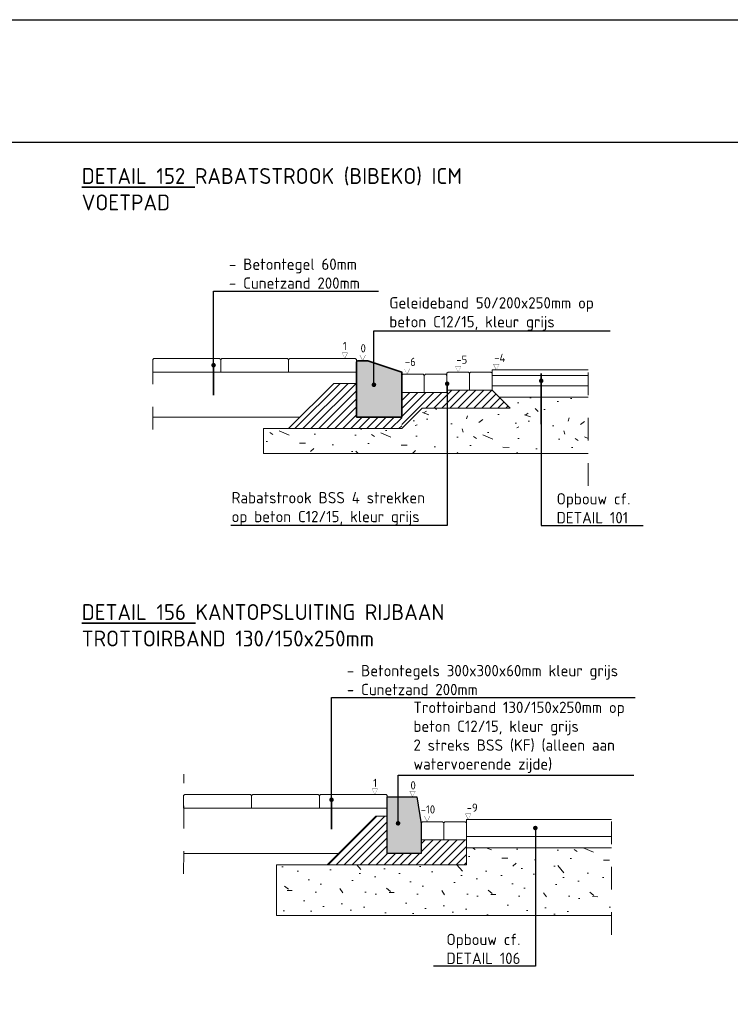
# Model space of a CAD drawing. Header units: metres. Extents: x 2.9 to 77.7, y -4.5 to 13.4.
# Tile 10 of 21: x 32.2 to 35.4, y 4.2 to 8.5. Entities that reach past the tile are written whole.
import ezdxf
from ezdxf import colors
from ezdxf.entities.mleader import LeaderData, LeaderLine
from ezdxf.math import Vec2, Vec3

# ---------------------------------------------------------------- set-up
doc = ezdxf.new("R2010")
doc.units = ezdxf.units.M
doc.linetypes.add('X-CA190022.004-UO-DET_v0.1$0$XX-AFBREEK', pattern=[7, 4, -1, 1, -1])
doc.layers.get('0').update_dxf_attribs({"lineweight": 25})
doc.layers.get('Defpoints').update_dxf_attribs({"lineweight": 25})
for name, color, linetype, lineweight in [('X-CA190022.004-UO-DET_v0.1$0$N-WE-GW-GROND_TEELAARDE-AD-20', 7, 'Continuous', 18), ('X-CA190022.004-UO-DET_v0.1$0$N-WE-VH-KANTOPSLUITING_GELEIDEBAND-SD', 20, 'Continuous', 25), ('X-CA190022.004-UO-DET_v0.1$0$N-WE-VH-KANTOPSLUITING_TROTTOIRBAND-SD', 6, 'Continuous', 25), ('X-CA190022.004-UO-DET_v0.1$0$N-WE-VH-VERHARDING_BETONSTRAATSTEEN-A-20', 252, 'Continuous', 18), ('X-CA190022.004-UO-DET_v0.1$0$X-XX-AL-AANKLEDING-GD', 7, 'Continuous', 50), ('X-CA190022.004-UO-DET_v0.1$0$X-XX-AL-DETAIL1-G', 7, 'Continuous', 18), ('X-CA190022.004-UO-DET_v0.1$0$X-XX-AL-DETAIL1-TEKST', 32, 'Continuous', 18), ('X-CA190022.004-UO-DET_v0.1$0$X-XX-AL-T25', 7, 'Continuous', 25), ('X-CA190022.004-UO-DET_v0.1$0$X-XX-AL-T35', 7, 'Continuous', 35)]:
    doc.layers.add(name, color=color, linetype=linetype, lineweight=lineweight)
doc.styles.add('X-CA190022.004-UO-DET_v0.1$0$NLCS-ISO-M20-T18', font='NLCS-ISO.ttf', dxfattribs={"height": 0.036})
doc.styles.add('X-CA190022.004-UO-DET_v0.1$0$NLCS-ISO-M20-T25', font='NLCS-ISO.ttf', dxfattribs={"height": 0.05})
doc.styles.add('X-CA190022.004-UO-DET_v0.1$0$NLCS-ISO-M20-T35', font='NLCS-ISO.ttf', dxfattribs={"height": 0.07})

# ---------------------------------------------------------------- blocks, each defined once
blk = doc.blocks.new('X-CA190022.004-UO-DET_v0.1$0$KF')
at = {"layer": 'X-CA190022.004-UO-DET_v0.1$0$N-WE-VH-VERHARDING_BETONSTRAATSTEEN-A-20', "color": 7, "flags": 128}
blk.add_lwpolyline([(0.00523915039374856, -0.08000000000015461), (0.005239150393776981, -0.005000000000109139), (0, 0), (-0.0897608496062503, 0), (-0.09476084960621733, -0.005000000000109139), (-0.09476084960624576, -0.08000000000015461)], close=True, dxfattribs=at)
blk = doc.blocks.new('*U31')
h = blk.add_hatch(color=253)
h.dxf.hatch_style = 1
h.paths.add_polyline_path([(0, -0.2500000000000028), (0, -0.005000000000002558), (0.004999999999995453, 0), (0.04999999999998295, 0), (0.1999999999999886, -0.04999999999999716), (0.1999999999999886, -0.2500000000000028)])
at = {"lineweight": 35}
blk.add_lwpolyline([(0, -0.2500000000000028), (0, -0.005000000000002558), (0.004999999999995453, 0), (0.04999999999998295, 0), (0.1999999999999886, -0.04999999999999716), (0.1999999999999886, -0.2500000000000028)], close=True, dxfattribs=at)
blk = doc.blocks.new('X-CA190022.004-UO-DET_v0.1$0$TT45')
at = {"layer": 'X-CA190022.004-UO-DET_v0.1$0$N-WE-VH-VERHARDING_BETONSTRAATSTEEN-A-20', "color": 7, "flags": 128}
blk.add_lwpolyline([(0.2974999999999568, -0.05750000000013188), (0.2974999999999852, -0.00250000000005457), (0.2922608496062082, 0.00250000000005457), (0.002499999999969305, 0.00250000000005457), (-0.002499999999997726, -0.00250000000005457), (-0.002500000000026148, -0.05750000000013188)], close=True, dxfattribs=at)
blk = doc.blocks.new('X-CA190022.004-UO-DET_v0.1$0$N-SVH-KANTOPSLUITING_TB_130 150X250-D')
blk.add_hatch(color=8).paths.add_polyline_path([(-0.1499999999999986, -0.1200000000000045), (-0.1499999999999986, -0.25), (0, -0.25), (0, 0), (-0.1300000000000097, 0)])
at = {"flags": 128}
blk.add_lwpolyline([(-0.1499999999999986, -0.1200000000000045), (-0.1499999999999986, -0.25), (0, -0.25), (0, 0), (-0.1300000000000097, 0)], close=True, dxfattribs=at)
blk = doc.blocks.new('X-CA190022.004-UO-DET_v0.1$0$_Dot')
at = {"color": 0, "linetype": 'ByBlock', "lineweight": -2}
blk.add_line((-0.5, 0), (-1, 0), dxfattribs=at)
at = {"color": 0, "linetype": 'ByBlock', "const_width": 0.5}
blk.add_lwpolyline([(-0.25, 0, 1), (0.25, 0, 1)], format="xyb", close=True, dxfattribs=at)

msp = doc.modelspace()

# ---------------------------------------------------------------- hatches: boundary and pattern name
at = {"layer": 'X-CA190022.004-UO-DET_v0.1$0$N-WE-GW-GROND_TEELAARDE-AD-20'}
h = msp.add_hatch(dxfattribs=at)
h.set_pattern_fill('_USER', color=252, scale=0.025, angle=45, pattern_type=0)
h.set_pattern_definition([(45, (22, 5.70217970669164), (-0.01767766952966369, 0.01767766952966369), [])])
h.paths.add_polyline_path([(33.60561559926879, 6.905496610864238), (33.40561559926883, 6.70549661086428), (33.90561559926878, 6.70549661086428), (33.90561559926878, 6.755496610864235), (33.7056155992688, 6.755496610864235), (33.70561559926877, 6.905496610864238)])
h = msp.add_hatch(dxfattribs=at)
h.set_pattern_fill('_USER', color=252, scale=0.025, angle=45, pattern_type=0)
h.set_pattern_definition([(45, (241.6385190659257, -623.4646617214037), (-0.01767766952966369, 0.01767766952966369), [])])
h.paths.add_polyline_path([(33.90561559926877, 6.795496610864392), (33.90561559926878, 6.70549661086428), (33.99561559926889, 6.795496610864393), (34.38469409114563, 6.795496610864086), (34.30538023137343, 6.874820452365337), (34.10514486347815, 6.875045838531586), (34.10561559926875, 6.865496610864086), (33.90561559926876, 6.865496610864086)])
h = msp.add_hatch(dxfattribs=at)
h.set_pattern_fill('_USER', color=252, scale=0.025, angle=45, pattern_type=0)
h.set_pattern_definition([(45, (241.075377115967, -625.3650178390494), (-0.01767766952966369, 0.01767766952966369), [])])
h.paths.add_polyline_path([(34.19183079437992, 4.779596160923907), (33.57683079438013, 4.779596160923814), (33.79183079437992, 4.994596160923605), (33.84183079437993, 4.994596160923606), (33.84183079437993, 4.829596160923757), (33.99183079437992, 4.829596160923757), (33.99183079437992, 4.889596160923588), (34.19183079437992, 4.889596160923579)])
at = {"layer": 'X-CA190022.004-UO-DET_v0.1$0$X-XX-AL-DETAIL1-G'}
h = msp.add_hatch(dxfattribs=at)
h.set_pattern_fill('AVH-FUNDERING_GRANULAAT-SO', color=256, scale=0.045, angle=-1.145762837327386, style=0, pattern_type=2)
h.set_pattern_definition([(358.8542371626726, (134766.3211366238, 401270.198973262), (0.008998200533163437, 0.4499100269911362), [0, -0.45]), (358.8542371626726, (134766.3224863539, 401270.0414147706), (0.008998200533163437, 0.4499100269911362), [0, -0.45]), (358.8542371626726, (134766.340842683, 401270.2840962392), (0.008998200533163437, 0.4499100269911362), [0, -0.45]), (337.0528371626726, (134766.1041000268, 401270.1493031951), (1.340732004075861, -0.4769045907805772), [0.04846635, -2.3748579]), (215.7241371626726, (134766.1487311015, 401270.1304069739), (1.367726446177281, 0.8728255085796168), [0.0225, -2.2275]), (129.4555371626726, (134766.1304647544, 401270.1172696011), (2.195561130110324, -2.744450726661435), [0.04148775, -4.107307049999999]), (205.4193371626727, (134765.9809146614, 401270.066249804), (-0.4589078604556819, -0.4409124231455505), [0.01006245, -0.99616815]), (325.1641371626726, (134765.9718264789, 401270.0619306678), (0.8908216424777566, -0.467907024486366), [0.0162252, -1.6062732]), (107.2891371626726, (134765.9851438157, 401270.0526625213), (-0.4319129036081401, 0.9088184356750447), [0.01423035, -1.40879475]), (223.8542371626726, (134766.2679572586, 401270.015499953), (-0.008998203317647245, -0.4499101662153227), [0.0190917, -0.61730415]), (358.8542371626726, (134766.2541900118, 401270.0022725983), (0.4589082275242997, 0.4409118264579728), [0.027, -0.423]), (133.8542371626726, (134766.2811846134, 401270.0017327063), (-0.4499101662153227, 0.008998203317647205), [0.0190917, -0.61730415]), (250.4193371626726, (134766.2197269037, 401270.3045221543), (0.4679057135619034, 0.8908220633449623), [0.01423035, -1.40879475]), (358.8542371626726, (134766.2149578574, 401270.2911148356), (0.4589082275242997, 0.4409118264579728), [0.0225, -0.4275]), (141.9843371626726, (134766.2374533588, 401270.2906649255), (-1.331733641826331, 0.9268147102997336), [0.0225, -2.2275]), (212.5443371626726, (134765.9813645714, 401270.3137903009), (0.90881806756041, 0.4319142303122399), [0.0162252, -1.6062732]), (340.4193371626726, (134765.9676873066, 401270.3050620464), (-0.8908220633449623, 0.4679057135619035), [0.0284607, -1.3945644]), (125.7241371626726, (134765.9945019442, 401270.2955239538), (0.8728255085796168, -1.367726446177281), [0.0225, -2.2275]), (358.8542371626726, (134766.1114785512, 401270.2931844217), (0.008998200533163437, 0.4499100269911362), [0, -0.45]), (358.8542371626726, (134765.9876633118, 401270.1786373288), (0.008998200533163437, 0.4499100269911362), [0, -0.45]), (358.8542371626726, (134766.1103087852, 401270.0096511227), (0.008998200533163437, 0.4499100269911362), [0, -0.45]), (358.8542371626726, (134766.2345739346, 401270.1466937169), (0.008998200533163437, 0.4499100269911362), [0, -0.45]), (358.8542371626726, (134766.1056297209, 401270.2257878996), (0.008998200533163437, 0.4499100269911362), [0, -0.45]), (358.8542371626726, (134766.006919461, 401270.2412648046), (0.008998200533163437, 0.4499100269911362), [0, -0.45]), (358.8542371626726, (134766.0468714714, 401270.2134603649), (0.008998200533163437, 0.4499100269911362), [0, -0.45]), (358.8542371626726, (134766.0267155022, 401270.1058418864), (0.008998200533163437, 0.4499100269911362), [0, -0.45]), (358.8542371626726, (134765.9190970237, 401270.1259978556), (0.008998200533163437, 0.4499100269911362), [0, -0.45]), (358.8542371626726, (134765.9256657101, 401270.2293871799), (0.008998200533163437, 0.4499100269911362), [0, -0.45]), (358.8542371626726, (134765.9141480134, 401270.3286373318), (0.008998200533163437, 0.4499100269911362), [0, -0.45]), (358.8542371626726, (134766.0539800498, 401270.3438442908), (0.008998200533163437, 0.4499100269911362), [0, -0.45]), (358.8542371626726, (134766.1533201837, 401270.3598610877), (0.008998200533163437, 0.4499100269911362), [0, -0.45]), (358.8542371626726, (134766.3104287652, 401270.3387153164), (0.008998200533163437, 0.4499100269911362), [0, -0.45]), (358.8542371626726, (134766.1996609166, 401270.2014027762), (0.008998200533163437, 0.4499100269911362), [0, -0.45]), (358.8542371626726, (134766.1562895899, 401270.2832864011), (0.008998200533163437, 0.4499100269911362), [0, -0.45]), (358.8542371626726, (134766.1879632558, 401270.0666097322), (0.008998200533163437, 0.4499100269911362), [0, -0.45]), (358.8542371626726, (134766.0525403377, 401270.046813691), (0.008998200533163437, 0.4499100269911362), [0, -0.45]), (358.8542371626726, (134766.1855337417, 401269.9451340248), (0.008998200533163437, 0.4499100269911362), [0, -0.45]), (358.8542371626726, (134766.0376033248, 401269.9750980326), (0.008998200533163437, 0.4499100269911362), [0, -0.45]), (358.8542371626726, (134765.8933621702, 401269.964480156), (0.008998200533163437, 0.4499100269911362), [0, -0.45]), (358.8542371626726, (134765.9469014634, 401269.9409048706), (0.008998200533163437, 0.4499100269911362), [0, -0.45]), (358.8542371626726, (134765.9526603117, 401270.0038022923), (0.008998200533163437, 0.4499100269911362), [0, -0.45]), (358.8542371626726, (134766.2526603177, 401269.9257878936), (0.008998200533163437, 0.4499100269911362), [0, -0.45]), (358.8542371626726, (134766.3103387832, 401270.1091712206), (0.008998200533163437, 0.4499100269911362), [0, -0.45]), (358.8542371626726, (134766.290542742, 401270.2445941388), (0.008998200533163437, 0.4499100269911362), [0, -0.45]), (358.8542371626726, (134766.0771054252, 401269.9247980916), (0.008998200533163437, 0.4499100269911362), [0, -0.45])])
h.paths.add_polyline_path([(33.29516482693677, 6.595045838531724), (34.73047332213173, 6.595045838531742), (34.73047332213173, 6.845045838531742), (34.33514486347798, 6.845045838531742), (34.38469409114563, 6.795496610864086), (34.15561559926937, 6.795496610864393), (33.90561559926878, 6.795496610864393), (33.90561559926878, 6.70549661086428), (33.35316311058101, 6.705229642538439), (33.35344168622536, 6.70549661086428), (33.29516482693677, 6.705496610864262)])
h = msp.add_hatch(dxfattribs=at)
h.set_pattern_fill('AVH-FUNDERING_GRANULAAT-SO', color=256, scale=0.045, angle=-1.145762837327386, style=0, pattern_type=2)
h.set_pattern_definition([(358.8542371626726, (134754.6087960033, 401268.1685235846), (0.008998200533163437, 0.4499100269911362), [0, -0.45]), (358.8542371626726, (134754.6101457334, 401268.0109650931), (0.008998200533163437, 0.4499100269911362), [0, -0.45]), (358.8542371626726, (134754.6285020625, 401268.2536465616), (0.008998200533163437, 0.4499100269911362), [0, -0.45]), (337.0528371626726, (134754.3917594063, 401268.1188535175), (1.340732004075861, -0.4769045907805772), [0.04846635, -2.3748579]), (215.7241371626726, (134754.436390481, 401268.0999572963), (1.367726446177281, 0.8728255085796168), [0.0225, -2.2275]), (129.4555371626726, (134754.4181241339, 401268.0868199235), (2.195561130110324, -2.744450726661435), [0.04148775, -4.107307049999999]), (205.4193371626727, (134754.2685740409, 401268.0358001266), (-0.4589078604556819, -0.4409124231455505), [0.01006245, -0.99616815]), (325.1641371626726, (134754.2594858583, 401268.0314809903), (0.8908216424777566, -0.467907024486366), [0.0162252, -1.6062732]), (107.2891371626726, (134754.2728031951, 401268.0222128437), (-0.4319129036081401, 0.9088184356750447), [0.01423035, -1.40879475]), (223.8542371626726, (134754.5556166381, 401267.9850502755), (-0.008998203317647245, -0.4499101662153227), [0.0190917, -0.61730415]), (358.8542371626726, (134754.5418493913, 401267.9718229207), (0.4589082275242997, 0.4409118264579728), [0.027, -0.423]), (133.8542371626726, (134754.5688439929, 401267.9712830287), (-0.4499101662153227, 0.008998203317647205), [0.0190917, -0.61730415]), (250.4193371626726, (134754.5073862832, 401268.2740724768), (0.4679057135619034, 0.8908220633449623), [0.01423035, -1.40879475]), (358.8542371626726, (134754.5026172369, 401268.260665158), (0.4589082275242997, 0.4409118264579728), [0.0225, -0.4275]), (141.9843371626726, (134754.5251127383, 401268.260215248), (-1.331733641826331, 0.9268147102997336), [0.0225, -2.2275]), (212.5443371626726, (134754.2690239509, 401268.2833406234), (0.90881806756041, 0.4319142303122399), [0.0162252, -1.6062732]), (340.4193371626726, (134754.2553466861, 401268.2746123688), (-0.8908220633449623, 0.4679057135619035), [0.0284607, -1.3945644]), (125.7241371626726, (134754.2821613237, 401268.2650742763), (0.8728255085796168, -1.367726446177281), [0.0225, -2.2275]), (358.8542371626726, (134754.3991379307, 401268.2627347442), (0.008998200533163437, 0.4499100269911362), [0, -0.45]), (358.8542371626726, (134754.2753226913, 401268.1481876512), (0.008998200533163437, 0.4499100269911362), [0, -0.45]), (358.8542371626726, (134754.3979681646, 401267.9792014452), (0.008998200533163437, 0.4499100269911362), [0, -0.45]), (358.8542371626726, (134754.5222333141, 401268.1162440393), (0.008998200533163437, 0.4499100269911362), [0, -0.45]), (358.8542371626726, (134754.3932891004, 401268.1953382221), (0.008998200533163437, 0.4499100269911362), [0, -0.45]), (358.8542371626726, (134754.2945788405, 401268.2108151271), (0.008998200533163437, 0.4499100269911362), [0, -0.45]), (358.8542371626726, (134754.3345308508, 401268.1830106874), (0.008998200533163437, 0.4499100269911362), [0, -0.45]), (358.8542371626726, (134754.3143748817, 401268.0753922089), (0.008998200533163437, 0.4499100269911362), [0, -0.45]), (358.8542371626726, (134754.2067564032, 401268.0955481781), (0.008998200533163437, 0.4499100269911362), [0, -0.45]), (358.8542371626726, (134754.2133250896, 401268.1989375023), (0.008998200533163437, 0.4499100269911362), [0, -0.45]), (358.8542371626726, (134754.2018073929, 401268.2981876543), (0.008998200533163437, 0.4499100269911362), [0, -0.45]), (358.8542371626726, (134754.3416394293, 401268.3133946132), (0.008998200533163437, 0.4499100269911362), [0, -0.45]), (358.8542371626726, (134754.4409795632, 401268.3294114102), (0.008998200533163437, 0.4499100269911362), [0, -0.45]), (358.8542371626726, (134754.5980881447, 401268.3082656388), (0.008998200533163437, 0.4499100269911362), [0, -0.45]), (358.8542371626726, (134754.487320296, 401268.1709530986), (0.008998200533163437, 0.4499100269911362), [0, -0.45]), (358.8542371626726, (134754.4439489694, 401268.2528367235), (0.008998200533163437, 0.4499100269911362), [0, -0.45]), (358.8542371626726, (134754.4756226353, 401268.0361600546), (0.008998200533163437, 0.4499100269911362), [0, -0.45]), (358.8542371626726, (134754.3401997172, 401268.0163640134), (0.008998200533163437, 0.4499100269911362), [0, -0.45]), (358.8542371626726, (134754.4731931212, 401267.9146843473), (0.008998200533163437, 0.4499100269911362), [0, -0.45]), (358.8542371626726, (134754.3252627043, 401267.9446483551), (0.008998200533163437, 0.4499100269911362), [0, -0.45]), (358.8542371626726, (134754.1810215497, 401267.9340304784), (0.008998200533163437, 0.4499100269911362), [0, -0.45]), (358.8542371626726, (134754.2345608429, 401267.910455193), (0.008998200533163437, 0.4499100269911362), [0, -0.45]), (358.8542371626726, (134754.2403196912, 401267.9733526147), (0.008998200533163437, 0.4499100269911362), [0, -0.45]), (358.8542371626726, (134754.5403196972, 401267.8953382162), (0.008998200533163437, 0.4499100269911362), [0, -0.45]), (358.8542371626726, (134754.5979981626, 401268.0787215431), (0.008998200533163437, 0.4499100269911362), [0, -0.45]), (358.8542371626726, (134754.5782021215, 401268.2141444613), (0.008998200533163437, 0.4499100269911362), [0, -0.45]), (358.8542371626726, (134754.3647648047, 401267.8943484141), (0.008998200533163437, 0.4499100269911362), [0, -0.45])])
h.paths.add_polyline_path([(34.83341748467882, 4.554596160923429), (34.83341748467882, 4.854596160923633), (34.19280424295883, 4.854596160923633), (34.19280424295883, 4.7795961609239), (33.35183079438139, 4.779596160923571), (33.35183079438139, 4.554596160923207)])

# ---------------------------------------------------------------- linework, layer by layer
at = {"layer": 'Defpoints', "flags": 128}
for points in [[(42.13745518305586, -4.050347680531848), (28.83547705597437, -4.050347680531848), (28.83547705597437, 8.511630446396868), (42.13745518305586, 8.511630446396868)], [(41.59646612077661, -3.509358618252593), (29.37646611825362, -3.509358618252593), (29.37646611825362, 7.970641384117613), (41.59646612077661, 7.970641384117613)]]:
    msp.add_lwpolyline(points, close=True, dxfattribs=at)
at = {"layer": 'X-CA190022.004-UO-DET_v0.1$0$N-WE-GW-GROND_TEELAARDE-AD-20', "color": 8, "linetype": 'X-CA190022.004-UO-DET_v0.1$0$XX-AFBREEK', "ltscale": 0.02}
for p, q in [((32.80561559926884, 6.702317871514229), (32.80561559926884, 7.062488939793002)), ((34.73047332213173, 6.453188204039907), (34.73047332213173, 7.015045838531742)), ((32.9418307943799, 4.739596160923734), (32.94230693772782, 5.179596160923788)), ((34.83341748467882, 4.470221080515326), (34.83341748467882, 5.045044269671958))]:
    msp.add_line(p, q, dxfattribs=at)
at = {"layer": 'X-CA190022.004-UO-DET_v0.1$0$N-WE-GW-GROND_TEELAARDE-AD-20'}
for p, q in [((34.30514486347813, 6.875045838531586), (34.38469409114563, 6.795496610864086)), ((33.79183079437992, 4.994596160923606), (33.57683079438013, 4.779596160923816)), ((33.84183079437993, 4.994596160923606), (33.79183079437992, 4.994596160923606)), ((33.62683079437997, 4.829596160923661), (32.94183079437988, 4.829596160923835)), ((33.57683079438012, 4.779596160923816), (34.19183079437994, 4.7795961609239))]:
    msp.add_line(p, q, dxfattribs=at)
at = {"layer": 'X-CA190022.004-UO-DET_v0.1$0$N-WE-GW-GROND_TEELAARDE-AD-20', "flags": 128}
for points in [[(33.60561559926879, 6.905496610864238), (33.40561559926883, 6.70549661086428)], [(33.60561559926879, 6.905496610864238), (33.7056155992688, 6.905496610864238)], [(34.15561559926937, 6.795496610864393), (33.99561559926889, 6.795496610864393), (33.90561559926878, 6.70549661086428)], [(34.15561559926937, 6.795496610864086), (34.38469409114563, 6.795496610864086)], [(33.35344168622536, 6.70549661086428), (33.90561559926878, 6.70549661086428)]]:
    msp.add_lwpolyline(points, dxfattribs=at)
at = {"layer": 'X-CA190022.004-UO-DET_v0.1$0$X-XX-AL-AANKLEDING-GD', "lineweight": 15}
msp.add_lwpolyline([(34.19183079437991, 4.889596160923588), (34.19183079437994, 4.7795961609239)], dxfattribs=at)
at = {"layer": 'X-CA190022.004-UO-DET_v0.1$0$X-XX-AL-DETAIL1-G'}
for points in [[(34.30514486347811, 6.950045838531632), (34.30514486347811, 6.965045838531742)], [(33.70561559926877, 6.955496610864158), (32.80561559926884, 6.955496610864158)], [(34.30514486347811, 6.940045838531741), (34.73047332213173, 6.940045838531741)], [(34.30514486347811, 6.895045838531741), (34.73047332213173, 6.895045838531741)], [(34.33514486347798, 6.845045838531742), (34.73047332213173, 6.845045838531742)], [(33.45561559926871, 6.755496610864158), (32.80561559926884, 6.755496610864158)], [(33.29516482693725, 6.595045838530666), (33.29516482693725, 6.705496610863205)], [(33.35344168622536, 6.70549661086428), (33.29516482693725, 6.705496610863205)], [(33.29516482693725, 6.595045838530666), (34.73047332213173, 6.595045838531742)], [(34.19183079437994, 4.979596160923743), (34.83341748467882, 4.979596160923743)], [(34.19183079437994, 4.979596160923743), (34.19183079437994, 4.964596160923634)], [(34.19183079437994, 4.904596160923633), (34.83341748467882, 4.904596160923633)], [(34.19183079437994, 4.854596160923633), (34.83341748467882, 4.854596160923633)], [(33.57683079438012, 4.779596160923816), (33.35183079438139, 4.779596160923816)], [(33.35183079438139, 4.554596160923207), (33.35183079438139, 4.779596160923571)], [(33.35183079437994, 4.554596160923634), (34.83341748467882, 4.554596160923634)]]:
    msp.add_lwpolyline(points, dxfattribs=at)
at = {"layer": 'X-CA190022.004-UO-DET_v0.1$0$X-XX-AL-DETAIL1-G', "color": 1}
msp.add_lwpolyline([(34.30514486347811, 6.965045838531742), (34.73047332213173, 6.965045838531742)], dxfattribs=at)
at = {"layer": 'X-CA190022.004-UO-DET_v0.1$0$X-XX-AL-DETAIL1-TEKST', "const_width": 0.001, "flags": 128}
for points in [[(33.64164426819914, 7.040496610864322), (33.65414426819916, 7.015496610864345), (33.66664426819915, 7.040496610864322)], [(33.72061559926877, 7.030496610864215), (33.73311559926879, 7.005496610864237), (33.74561559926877, 7.030496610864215)], [(33.91669189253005, 6.970496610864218), (33.92919189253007, 6.94549661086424), (33.94169189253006, 6.970496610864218)], [(34.142764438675, 6.980045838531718), (34.15526443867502, 6.955045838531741), (34.16776443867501, 6.980045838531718)], [(34.31123800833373, 6.990045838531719), (34.32373800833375, 6.965045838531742), (34.33623800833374, 6.990045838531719)], [(33.79933079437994, 5.114596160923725), (33.78683079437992, 5.089596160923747), (33.77433079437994, 5.114596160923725)], [(33.96603729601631, 5.104596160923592), (33.95353729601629, 5.079596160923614), (33.9410372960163, 5.104596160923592)], [(34.2121643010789, 5.00459616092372), (34.19966430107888, 4.979596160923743), (34.18716430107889, 5.00459616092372)], [(34.03071270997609, 4.99459616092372), (34.01821270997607, 4.969596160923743), (34.00571270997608, 4.99459616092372)]]:
    msp.add_lwpolyline(points, close=True, dxfattribs=at)

# ---------------------------------------------------------------- block references
at = {"layer": 'X-CA190022.004-UO-DET_v0.1$0$N-WE-GW-GROND_TEELAARDE-AD-20'}
for name, p in [('X-CA190022.004-UO-DET_v0.1$0$TT45', (32.80811559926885, 7.01299661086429)), ('X-CA190022.004-UO-DET_v0.1$0$TT45', (33.10811559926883, 7.01299661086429)), ('X-CA190022.004-UO-DET_v0.1$0$TT45', (33.40811559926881, 7.01299661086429)), ('X-CA190022.004-UO-DET_v0.1$0$KF', (34.000376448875, 6.94549661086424)), ('X-CA190022.004-UO-DET_v0.1$0$KF', (34.100376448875, 6.94549661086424)), ('X-CA190022.004-UO-DET_v0.1$0$KF', (34.08659164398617, 4.969596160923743)), ('X-CA190022.004-UO-DET_v0.1$0$KF', (34.18659164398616, 4.969596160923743))]:
    msp.add_blockref(name, p, dxfattribs=at)
at = {"layer": 'X-CA190022.004-UO-DET_v0.1$0$N-WE-GW-GROND_TEELAARDE-AD-20', "xscale": -1}
for name, p in [('X-CA190022.004-UO-DET_v0.1$0$KF', (34.11038401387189, 6.955045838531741)), ('X-CA190022.004-UO-DET_v0.1$0$KF', (34.21038401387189, 6.955045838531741)), ('X-CA190022.004-UO-DET_v0.1$0$TT45', (33.23933079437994, 5.087096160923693)), ('X-CA190022.004-UO-DET_v0.1$0$TT45', (33.53933079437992, 5.087096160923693)), ('X-CA190022.004-UO-DET_v0.1$0$TT45', (33.8393307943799, 5.087096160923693))]:
    msp.add_blockref(name, p, dxfattribs=at)
at = {"layer": 'X-CA190022.004-UO-DET_v0.1$0$N-WE-VH-KANTOPSLUITING_GELEIDEBAND-SD'}
msp.add_blockref('*U31', (33.7056155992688, 7.005496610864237), dxfattribs=at)
at = {"layer": 'X-CA190022.004-UO-DET_v0.1$0$N-WE-VH-KANTOPSLUITING_TROTTOIRBAND-SD', "xscale": -1}
msp.add_blockref('X-CA190022.004-UO-DET_v0.1$0$N-SVH-KANTOPSLUITING_TB_130 150X250-D', (33.84183079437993, 5.079596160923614), dxfattribs=at)

# ---------------------------------------------------------------- texts
at = {"layer": 'X-CA190022.004-UO-DET_v0.1$0$X-XX-AL-DETAIL1-TEKST', "char_height": 0.036, "attachment_point": 1, "style": 'X-CA190022.004-UO-DET_v0.1$0$NLCS-ISO-M20-T18'}
for s, insert in [('1', (33.6458016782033, 7.088716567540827)), ('0', (33.72382627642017, 7.078338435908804)), ('-6', (33.91952735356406, 7.018538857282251)), ('-5', (34.1470446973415, 7.028099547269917)), ('-4', (34.31449304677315, 7.036066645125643)), ('1', (33.77939325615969, 5.158948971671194)), ('0', (33.9443555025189, 5.14795332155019)), ('-9', (34.19284346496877, 5.049482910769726)), ('-10', (33.98930179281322, 5.041563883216))]:
    msp.add_mtext_dynamic_manual_height_columns(s, width=0.05324046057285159, gutter_width=17.5, heights=[0], dxfattribs=dict(at, insert=insert))
at = {"layer": 'X-CA190022.004-UO-DET_v0.1$0$X-XX-AL-T35', "char_height": 0.07, "attachment_point": 1, "style": 'X-CA190022.004-UO-DET_v0.1$0$NLCS-ISO-M20-T35'}
for s, heights, insert in [('{\\LDETAIL 152} RABATSTROOK (BIBEKO) ICM \\PVOETPAD\\P ', [0], (32.49117946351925, 7.856199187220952)), ('{\\LDETAIL 156} KANTOPSLUITING RIJBAAN\\PTROTTOIRBAND 130/150x250mm \\P ', [0.3072737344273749], (32.49117946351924, 5.930298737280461))]:
    msp.add_mtext_dynamic_manual_height_columns(s, width=3.787493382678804, gutter_width=29.00120061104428, heights=heights, dxfattribs=dict(at, insert=insert))

# ---------------------------------------------------------------- leaders
at = {"layer": 'X-CA190022.004-UO-DET_v0.1$0$X-XX-AL-T25'}
ml = msp.add_multileader_mtext('Standard', dxfattribs=at)
ml.set_content('\\A1;- Betontegel 60mm\\P- Cunetzand 200mm ', color=256, style='X-CA190022.004-UO-DET_v0.1$0$NLCS-ISO-M20-T25')
ml.set_leader_properties(color=256, linetype='ByLayer', lineweight=-1)
ml.set_arrow_properties(name='X-CA190022.004-UO-DET_v0.1$0$_Dot')
ml.build(insert=Vec2(0, 0))
ml.multileader.update_dxf_attribs({"text_left_attachment_type": 5, "text_right_attachment_type": 5, "dogleg_length": 0.05, "arrow_head_size": 0.02})
ctx = ml.context
ctx.base_point, ctx.char_height, ctx.arrow_head_size, ctx.landing_gap_size, ctx.plane_origin = Vec3(33.1240954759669, 7.313303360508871), 0.05, 0.02, 0.018, Vec3(33.0644770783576, 8.28104741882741)
ctx.left_attachment, ctx.right_attachment = 5, 5
notes = []
notes.append((ctx, [(1, (1, 1, 0), (33.0740954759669, 7.313303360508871), (1, 0), 0.05, [(2, [(33.0740954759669, 6.985708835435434), (33.0740954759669, 6.853500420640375)], 0, [])])]))
ctx.mtext.insert, ctx.mtext.width, ctx.mtext.flow_direction = Vec3(33.1420954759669, 7.456636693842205), 1.14398163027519, 5
ml = msp.add_multileader_mtext('Standard', dxfattribs=at)
ml.set_content('Geleideband 50/200x250mm op beton C12/15, kleur grijs', color=256, style='X-CA190022.004-UO-DET_v0.1$0$NLCS-ISO-M20-T25')
ml.set_leader_properties(color=256, linetype='ByLayer', lineweight=-1)
ml.set_arrow_properties(name='X-CA190022.004-UO-DET_v0.1$0$_Dot')
ml.build(insert=Vec2(0, 0))
ml.multileader.update_dxf_attribs({"text_left_attachment_type": 5, "text_right_attachment_type": 5, "dogleg_length": 0.05, "arrow_head_size": 0.02})
ctx = ml.context
ctx.base_point, ctx.char_height, ctx.arrow_head_size, ctx.landing_gap_size, ctx.plane_origin = Vec3(33.8328952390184, 7.137725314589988), 0.05, 0.02, 0.018, Vec3(33.7732768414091, 8.28104741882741)
ctx.left_attachment, ctx.right_attachment = 5, 5
notes.append((ctx, [(1, (1, 1, 0), (33.7828952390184, 7.137725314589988), (1, 0), 0.05, [(0, [(33.7828952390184, 6.899250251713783)], 0, [])])]))
ctx.mtext.insert, ctx.mtext.width, ctx.mtext.flow_direction = Vec3(33.8508952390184, 7.286058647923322), 0.9671002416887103, 5
ml = msp.add_multileader_mtext('Standard', dxfattribs=at)
ml.set_content('\\A1;Opbouw cf. \\PDETAIL 101', color=256, style='X-CA190022.004-UO-DET_v0.1$0$NLCS-ISO-M20-T25')
ml.set_leader_properties(color=256, linetype='ByLayer', lineweight=-1)
ml.set_arrow_properties(name='X-CA190022.004-UO-DET_v0.1$0$_Dot')
ml.build(insert=Vec2(0, 0))
ml.multileader.update_dxf_attribs({"text_left_attachment_type": 5, "text_right_attachment_type": 5, "dogleg_length": 0.05, "arrow_head_size": 0.02})
ctx = ml.context
ctx.base_point, ctx.char_height, ctx.arrow_head_size, ctx.landing_gap_size, ctx.plane_origin = Vec3(31.48798658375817, 6.624544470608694), 0.05, 0.02, 0.018, Vec3(-134693.9593161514, -401329.3441757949)
ctx.left_attachment, ctx.right_attachment = 5, 5
notes.append((ctx, [(1, (1, 1, 0), (31.43798658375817, 6.624544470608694), (1, 0), 0.05, [(5, [(31.43798658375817, 7.129001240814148), (31.43798658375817, 7.078866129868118), (31.43798658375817, 6.962145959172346), (31.43798658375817, 7.163715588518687)], 0, [])])]))
ctx.mtext.insert, ctx.mtext.width, ctx.mtext.flow_direction = Vec3(31.50598658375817, 6.767877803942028), 1.666520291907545, 5
ml = msp.add_multileader_mtext('Standard', dxfattribs=at)
ml.set_content('\\A1;Opbouw cf. \\PDETAIL 101 ', color=256, style='X-CA190022.004-UO-DET_v0.1$0$NLCS-ISO-M20-T25')
ml.set_leader_properties(color=256, linetype='ByLayer', lineweight=-1)
ml.set_arrow_properties(name='X-CA190022.004-UO-DET_v0.1$0$_Dot')
ml.build(insert=Vec2(0, 0))
ml.multileader.update_dxf_attribs({"text_left_attachment_type": 5, "text_right_attachment_type": 5, "dogleg_length": 0.05, "arrow_head_size": 0.02})
ctx = ml.context
ctx.base_point, ctx.char_height, ctx.arrow_head_size, ctx.landing_gap_size, ctx.plane_origin = Vec3(34.57224698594, 6.277255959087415), 0.05, 0.02, 0.018, Vec3(-134690.8750557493, -401329.5585297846)
ctx.left_attachment, ctx.right_attachment = 5, 5
notes.append((ctx, [(1, (1, 1, 0), (34.52224698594, 6.277255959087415), (1, 0), 0.05, [(5, [(34.52224698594, 6.916727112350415), (34.52224698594, 6.871062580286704), (34.52224698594, 6.724870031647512), (34.52224698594, 6.949361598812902)], 0, [])])]))
ctx.mtext.insert, ctx.mtext.width, ctx.mtext.flow_direction = Vec3(34.59024698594, 6.420589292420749), 1.666520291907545, 5
ml = msp.add_multileader_mtext('Standard', dxfattribs=at)
ml.set_content('\\A1;Rabatstrook BSS 4 strekken\\Pop beton C12/15, kleur grijs', color=256, style='X-CA190022.004-UO-DET_v0.1$0$NLCS-ISO-M20-T25')
ml.set_leader_properties(color=256, linetype='ByLayer', lineweight=-1)
ml.set_arrow_properties(name='X-CA190022.004-UO-DET_v0.1$0$_Dot')
ml.build(insert=Vec2(0, 0))
ml.multileader.update_dxf_attribs({"text_left_attachment_type": 5, "text_right_attachment_type": 5, "dogleg_length": 0.05, "arrow_head_size": 0.02})
ctx = ml.context
ctx.base_point, ctx.char_height, ctx.arrow_head_size, ctx.landing_gap_size, ctx.plane_origin = Vec3(33.13555707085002, 6.277255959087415), 0.05, 0.02, 0.018, Vec3(34.11617546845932, 5.473347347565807)
ctx.left_attachment, ctx.right_attachment = 5, 5
notes.append((ctx, [(1, (1, 1, 0), (34.10655707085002, 6.277255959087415), (-1, 0), 0.05, [(0, [(34.10655707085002, 6.903898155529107)], 0, [])])]))
ctx.mtext.insert, ctx.mtext.width, ctx.mtext.flow_direction = Vec3(33.15355707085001, 6.425589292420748), 0.9671002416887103, 5
ml = msp.add_multileader_mtext('Standard', dxfattribs=at)
ml.set_content('- Betontegels 300x300x60mm kleur grijs\\P- Cunetzand 200mm', color=256, style='X-CA190022.004-UO-DET_v0.1$0$NLCS-ISO-M20-T25')
ml.set_leader_properties(color=256, linetype='ByLayer', lineweight=-1)
ml.set_arrow_properties(name='X-CA190022.004-UO-DET_v0.1$0$_Dot')
ml.build(insert=Vec2(0, 0))
ml.multileader.update_dxf_attribs({"text_left_attachment_type": 5, "text_right_attachment_type": 5, "dogleg_length": 0.05, "arrow_head_size": 0.02})
ctx = ml.context
ctx.base_point, ctx.char_height, ctx.arrow_head_size, ctx.landing_gap_size, ctx.plane_origin = Vec3(33.6453168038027, 5.518318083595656), 0.05, 0.02, 0.018, Vec3(33.604935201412, 6.308205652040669)
ctx.left_attachment, ctx.right_attachment = 5, 5
notes.append((ctx, [(0, (1, 1, 0), (33.5953168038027, 5.518318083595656), (1, 0), 0.05, [(1, [(33.5953168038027, 5.066317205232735), (33.5953168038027, 4.937185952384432)], 0, [])])]))
ctx.mtext.insert, ctx.mtext.width, ctx.mtext.flow_direction = Vec3(33.6633168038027, 5.661651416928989), 1.291069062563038, 5
ml = msp.add_multileader_mtext('Standard', dxfattribs=at)
ml.set_content('Trottoirband 130/150x250mm op beton C12/15, kleur grijs\\P{\\A1;2 streks BSS (KF) (alleen aan watervoerende zijde)}', color=256, style='X-CA190022.004-UO-DET_v0.1$0$NLCS-ISO-M20-T25')
ml.set_leader_properties(color=256, linetype='ByLayer', lineweight=-1)
ml.set_arrow_properties(name='X-CA190022.004-UO-DET_v0.1$0$_Dot')
ml.build(insert=Vec2(0, 0))
ml.multileader.update_dxf_attribs({"text_left_attachment_type": 5, "text_right_attachment_type": 5, "dogleg_length": 0.05, "arrow_head_size": 0.02})
ctx = ml.context
ctx.base_point, ctx.char_height, ctx.arrow_head_size, ctx.landing_gap_size, ctx.plane_origin = Vec3(33.93953571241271, 5.17454163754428), 0.05, 0.02, 0.018, Vec3(33.87991731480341, 6.393056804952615)
ctx.left_attachment, ctx.right_attachment = 5, 5
notes.append((ctx, [(1, (1, 1, 0), (33.88953571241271, 5.17454163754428), (1, 0), 0.05, [(0, [(33.88953571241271, 4.962505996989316)], 0, [])])]))
ctx.mtext.insert, ctx.mtext.width, ctx.mtext.flow_direction = Vec3(33.95753571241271, 5.49954163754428), 0.9650737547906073, 5
ml = msp.add_multileader_mtext('Standard', dxfattribs=at)
ml.set_content('\\A1;Opbouw cf. \\PDETAIL 102 (BUBEKO)', color=256, style='X-CA190022.004-UO-DET_v0.1$0$NLCS-ISO-M20-T25')
ml.set_leader_properties(color=256, linetype='ByLayer', lineweight=-1)
ml.set_arrow_properties(name='X-CA190022.004-UO-DET_v0.1$0$_Dot')
ml.build(insert=Vec2(0, 0))
ml.multileader.update_dxf_attribs({"text_left_attachment_type": 5, "text_right_attachment_type": 5, "dogleg_length": 0.05, "arrow_head_size": 0.02})
ctx = ml.context
ctx.base_point, ctx.char_height, ctx.arrow_head_size, ctx.landing_gap_size, ctx.plane_origin = Vec3(31.14992806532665, 4.416068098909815), 0.05, 0.02, 0.018, Vec3(-134694.2973746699, -401331.4197176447)
ctx.left_attachment, ctx.right_attachment = 5, 5
notes.append((ctx, [(1, (1, 1, 0), (31.09992806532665, 4.416068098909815), (1, 0), 0.05, [(5, [(31.09992806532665, 5.052282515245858), (31.09992806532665, 5.008667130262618), (31.09992806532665, 4.86855635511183), (31.09992806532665, 5.088173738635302)], 0, [])])]))
ctx.mtext.insert, ctx.mtext.width, ctx.mtext.flow_direction = Vec3(31.16792806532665, 4.564401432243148), 1.666520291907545, 5
ml = msp.add_multileader_mtext('Standard', dxfattribs=at)
ml.set_content('\\A1;Opbouw cf. \\PDETAIL 106', color=256, style='X-CA190022.004-UO-DET_v0.1$0$NLCS-ISO-M20-T25')
ml.set_leader_properties(color=256, linetype='ByLayer', lineweight=-1)
ml.set_arrow_properties(name='X-CA190022.004-UO-DET_v0.1$0$_Dot')
ml.build(insert=Vec2(0, 0))
ml.multileader.update_dxf_attribs({"text_left_attachment_type": 5, "text_right_attachment_type": 5, "dogleg_length": 0.05, "arrow_head_size": 0.02})
ctx = ml.context
ctx.base_point, ctx.char_height, ctx.arrow_head_size, ctx.landing_gap_size, ctx.plane_origin = Vec3(34.08536491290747, 4.331150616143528), 0.05, 0.02, 0.018, Vec3(134759.8936676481, -401331.5863044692)
ctx.left_attachment, ctx.right_attachment = 5, 5
notes.append((ctx, [(1, (1, 1, 0), (34.49636491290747, 4.331150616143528), (-1, 0), 0.05, [(1, [(34.49636491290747, 4.94146275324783), (34.49636491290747, 4.879053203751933), (34.49636491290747, 4.721954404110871)], 0, [])])]))
ctx.mtext.insert, ctx.mtext.width, ctx.mtext.flow_direction = Vec3(34.10336491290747, 4.474483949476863), 1.666520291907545, 5
for ctx, leaders in notes:
    for number, flags, end, landing, length, lines in leaders:
        leader = LeaderData()
        leader.index, (leader.has_last_leader_line, leader.has_dogleg_vector, leader.attachment_direction) = number, flags
        leader.last_leader_point, leader.dogleg_vector, leader.dogleg_length = Vec3(end), Vec3(landing), length
        for number, points, colour, breaks in lines:
            line = LeaderLine()
            line.index, line.vertices, line.color, line.breaks = number, Vec3.list(points), colors.encode_raw_color(colour), breaks
            leader.lines.append(line)
        ctx.leaders.append(leader)

doc.saveas('drawing.dxf')
